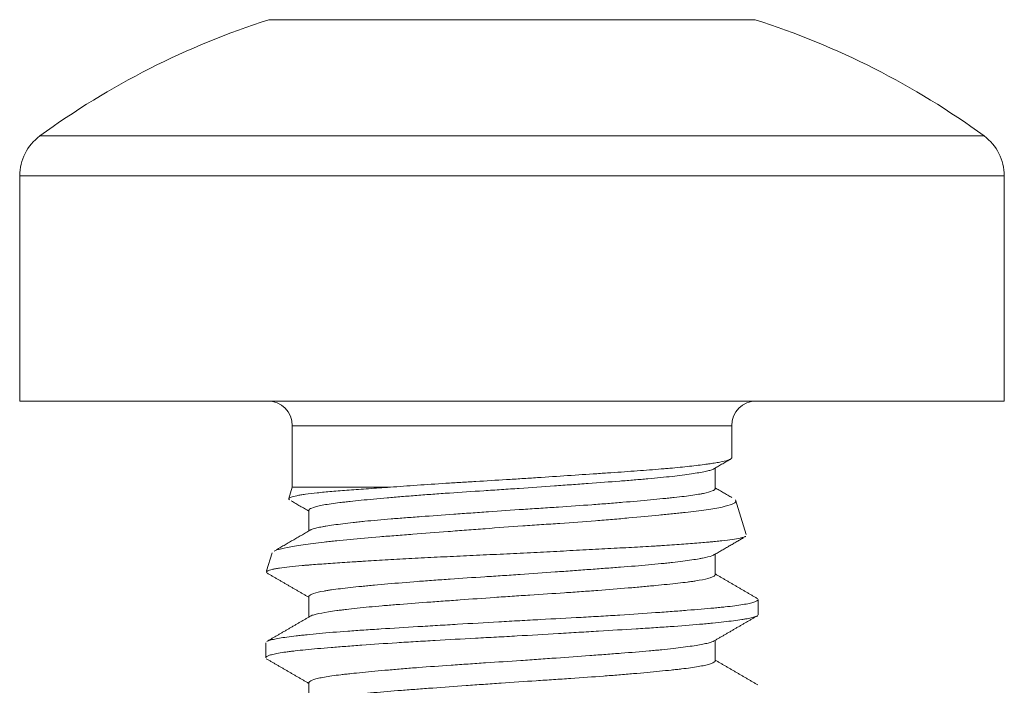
# Model space of a CAD drawing. Header units: millimetres. Extents: x 28 to 2257, y 19 to 785.
# Tile 52 of 55: x 1653.35 to 1661.35, y 393.9 to 399.31. Entities that reach past the tile are written whole.
import ezdxf

# ---------------------------------------------------------------- set-up
doc = ezdxf.new("R2010")
doc.units = ezdxf.units.MM
doc.layers.add('1', color=7, linetype='Continuous', true_color=0xffffff)

msp = doc.modelspace()

# ---------------------------------------------------------------- linework, layer by layer
at = {"layer": '1', "color": 155, "linetype": 'Continuous', "lineweight": 18}
for p, q in [((1655.3782, 399.3075), (1655.6428, 399.3075)), ((1657.3532, 399.3075), (1655.6428, 399.3075)), ((1659.0636, 399.3075), (1657.3532, 399.3075)), ((1659.0636, 399.3075), (1659.3282, 399.3075)), ((1653.5171, 398.3621), (1661.1893, 398.3621)), ((1653.3532, 398.0392), (1661.3532, 398.0392)), ((1653.3532, 398.0392), (1653.3532, 396.2075)), ((1661.3532, 396.2075), (1661.3532, 398.0392)), ((1661.3532, 396.2075), (1653.3532, 396.2075)), ((1655.5679, 396.0075), (1655.5679, 395.5075)), ((1659.1384, 396.0075), (1655.5679, 396.0075)), ((1659.1384, 395.7474), (1659.1384, 396.0075)), ((1659.0032, 395.4959), (1659.0032, 395.6626)), ((1655.5679, 395.5075), (1655.5397, 395.4155)), ((1655.5679, 395.5075), (1656.3649, 395.5075)), ((1659.2565, 395.1228), (1659.1704, 395.4034)), ((1655.7032, 395.3192), (1655.7032, 395.1522)), ((1655.4041, 394.9734), (1655.3591, 394.8268)), ((1659.0032, 394.7956), (1659.0032, 394.9626)), ((1655.7032, 394.6193), (1655.7032, 394.4522)), ((1659.3532, 394.471), (1659.3532, 394.5937)), ((1655.3532, 394.2434), (1655.3532, 394.1213)), ((1659.0032, 394.0961), (1659.0032, 394.2626)), ((1655.7032, 393.9189), (1655.7032, 393.7522))]:
    msp.add_line(p, q, dxfattribs=at)
for centre, radius, start, end in [((1657.3532, 393.1148), 6.5, 107.68876, 126.16864), ((1657.3532, 393.1148), 6.5, 53.83136, 72.31124), ((1653.7532, 398.0392), 0.4, 126.16864, 180), ((1660.9532, 398.0392), 0.4, 0, 53.83136), ((1655.3679, 396.0075), 0.2, 0, 90), ((1659.3384, 396.0075), 0.2, 90, 180)]:
    msp.add_arc(centre, radius, start, end, dxfattribs=at)
for points, knots in [([(1659.1384, 395.7469), (1659.1384, 395.745), (1659.1377, 395.7431), (1659.134, 395.7387), (1659.1304, 395.7362), (1659.1228, 395.7324), (1659.1199, 395.7312), (1659.1133, 395.7287), (1659.1097, 395.7274), (1659.0897, 395.7212), (1659.0682, 395.7162), (1659.0275, 395.7086), (1659.0051, 395.7048), (1658.9795, 395.7008), (1658.9617, 395.6982), (1658.9525, 395.6969), (1658.9045, 395.6902), (1658.8181, 395.6794), (1658.7132, 395.6686), (1658.6416, 395.662), (1658.627, 395.6607), (1658.5972, 395.658), (1658.5819, 395.6567), (1658.5356, 395.6528), (1658.5039, 395.6503), (1658.4064, 395.6428), (1658.338, 395.6378), (1658.2306, 395.6303), (1658.194, 395.6277), (1658.1191, 395.6226), (1658.0807, 395.62), (1657.9645, 395.6121), (1657.8065, 395.6015), (1657.6427, 395.5906), (1657.5384, 395.5838), (1657.5174, 395.5824), (1657.4754, 395.5797), (1657.4545, 395.5783), (1657.3917, 395.5743), (1657.3499, 395.5717), (1657.225, 395.564), (1657.1422, 395.559), (1657.0187, 395.5515), (1656.9776, 395.549), (1656.9162, 395.5453), (1656.8958, 395.544), (1656.8553, 395.5415), (1656.8352, 395.5402), (1656.7354, 395.5339), (1656.658, 395.5287), (1656.5079, 395.5183), (1656.4352, 395.5129), (1656.3649, 395.5075)], [0, 0, 0, 0, 0.023374, 0.023374, 0.055928, 0.055928, 0.072205, 0.072205, 0.088482, 0.088482, 0.153591, 0.153591, 0.186145, 0.202422, 0.202422, 0.218699, 0.218699, 0.283808, 0.348916, 0.348916, 0.365193, 0.365193, 0.38147, 0.38147, 0.414024, 0.414024, 0.479133, 0.479133, 0.511687, 0.511687, 0.544241, 0.544241, 0.60935, 0.674458, 0.674458, 0.690735, 0.690735, 0.707012, 0.707012, 0.739566, 0.739566, 0.804675, 0.804675, 0.837229, 0.837229, 0.853506, 0.853506, 0.869783, 0.869783, 0.934892, 0.934892, 1, 1, 1, 1]), ([(1658.9924, 395.6563), (1658.9908, 395.6554), (1658.9891, 395.6545), (1658.9838, 395.6521), (1658.98, 395.6505), (1658.9712, 395.6474), (1658.9662, 395.6458), (1658.9499, 395.6411), (1658.9371, 395.638), (1658.8928, 395.6286), (1658.8555, 395.6222), (1658.7878, 395.6122), (1658.7631, 395.6089), (1658.7107, 395.6022), (1658.6829, 395.5988), (1658.5947, 395.5888), (1658.5296, 395.5822), (1658.4401, 395.5742), (1658.4218, 395.5726), (1658.3845, 395.5695), (1658.3655, 395.5679), (1658.308, 395.5632), (1658.2685, 395.5601), (1658.147, 395.5507), (1658.0619, 395.5444), (1657.9501, 395.5363), (1657.9274, 395.5346), (1657.8819, 395.5313), (1657.8591, 395.5296), (1657.7902, 395.5247), (1657.7439, 395.5213), (1657.6039, 395.5113), (1657.5089, 395.5045), (1657.3882, 395.4962), (1657.364, 395.4945), (1657.3158, 395.4913), (1657.2918, 395.4897), (1657.2199, 395.4849), (1657.1723, 395.4818), (1657.0305, 395.4725), (1656.9371, 395.4664), (1656.7989, 395.4568), (1656.7538, 395.4536), (1656.6656, 395.4472), (1656.5793, 395.4407), (1656.4763, 395.4324), (1656.4167, 395.4274), (1656.3774, 395.424), (1656.358, 395.4223), (1656.2627, 395.4138), (1656.1926, 395.4073), (1656.0966, 395.3978), (1656.0509, 395.3931), (1656.0086, 395.3884), (1655.9812, 395.3852), (1655.9679, 395.3837), (1655.9038, 395.3758), (1655.8603, 395.3695), (1655.8064, 395.3598), (1655.7823, 395.3549), (1655.7626, 395.3498), (1655.7504, 395.3465), (1655.7448, 395.3448), (1655.7196, 395.3363), (1655.7078, 395.3296), (1655.7035, 395.3215), (1655.7031, 395.3199), (1655.7032, 395.3184)], [0, 0, 0, 0, 0.008287, 0.008287, 0.022675, 0.022675, 0.037063, 0.037063, 0.065838, 0.065838, 0.123389, 0.123389, 0.152164, 0.152164, 0.180939, 0.180939, 0.23849, 0.23849, 0.252878, 0.252878, 0.267265, 0.267265, 0.296041, 0.296041, 0.353591, 0.353591, 0.367979, 0.367979, 0.382366, 0.382366, 0.411142, 0.411142, 0.468692, 0.468692, 0.48308, 0.48308, 0.497468, 0.497468, 0.526243, 0.526243, 0.583794, 0.583794, 0.612569, 0.612569, 0.641344, 0.67012, 0.684507, 0.684507, 0.698895, 0.698895, 0.756446, 0.756446, 0.785221, 0.799609, 0.799609, 0.813996, 0.813996, 0.871547, 0.871547, 0.900322, 0.91471, 0.91471, 0.929098, 0.929098, 0.986648, 0.986648, 1, 1, 1, 1]), ([(1656.3649, 395.5075), (1656.303, 395.5034), (1656.2441, 395.4994), (1656.1323, 395.4915), (1656.0794, 395.4876), (1656.0046, 395.4819), (1655.9804, 395.4801), (1655.9335, 395.4763), (1655.9108, 395.4745), (1655.8457, 395.4689), (1655.767, 395.4616), (1655.7035, 395.454), (1655.6618, 395.4482), (1655.6489, 395.4463), (1655.625, 395.4423), (1655.6142, 395.4404), (1655.585, 395.4344), (1655.5547, 395.4264), (1655.5417, 395.4186), (1655.5386, 395.4128), (1655.5387, 395.4109), (1655.5409, 395.4073), (1655.543, 395.4056), (1655.5459, 395.4039)], [0, 0, 0, 0, 0.11162, 0.11162, 0.223239, 0.223239, 0.279049, 0.279049, 0.334859, 0.334859, 0.446478, 0.558098, 0.558098, 0.613908, 0.613908, 0.669718, 0.669718, 0.781337, 0.892957, 0.892957, 0.948767, 0.948767, 1, 1, 1, 1]), ([(1655.7148, 395.1591), (1655.7226, 395.1634), (1655.7343, 395.1676), (1655.761, 395.1749), (1655.7808, 395.1796), (1655.8051, 395.1843), (1655.8224, 395.1875), (1655.8316, 395.1892), (1655.8797, 395.1973), (1655.9254, 395.2038), (1656.0042, 395.2138), (1656.0462, 395.2188), (1656.0921, 395.2238), (1656.1237, 395.2271), (1656.1399, 395.2288), (1656.2225, 395.237), (1656.2939, 395.2432), (1656.4085, 395.2525), (1656.4677, 395.2571), (1656.5298, 395.2619), (1656.5719, 395.265), (1656.5932, 395.2666), (1656.7004, 395.2746), (1656.7889, 395.281), (1656.9256, 395.2909), (1656.9718, 395.2943), (1657.0656, 395.301), (1657.1134, 395.3044), (1657.2561, 395.3145), (1657.3512, 395.321), (1657.4937, 395.3305), (1657.5412, 395.3336), (1657.6124, 395.3382), (1657.6362, 395.3398), (1657.6835, 395.3429), (1657.707, 395.3445), (1657.8235, 395.3522), (1657.9138, 395.3584), (1658.0452, 395.3681), (1658.0883, 395.3713), (1658.1518, 395.3763), (1658.1728, 395.3779), (1658.2142, 395.3813), (1658.2345, 395.3829), (1658.3346, 395.3913), (1658.4094, 395.398), (1658.5139, 395.4078), (1658.5474, 395.411), (1658.5957, 395.4158), (1658.6114, 395.4173), (1658.642, 395.4205), (1658.6568, 395.422), (1658.7286, 395.4298), (1658.779, 395.436), (1658.8441, 395.4455), (1658.864, 395.4487), (1658.8912, 395.4536), (1658.8998, 395.4552), (1658.9158, 395.4585), (1658.9233, 395.4601), (1658.9584, 395.4684), (1658.9784, 395.4751), (1658.9932, 395.4835), (1658.9957, 395.4851), (1658.9996, 395.4885), (1659.0011, 395.4901), (1659.0027, 395.493), (1659.0031, 395.4943), (1659.0032, 395.4955)], [0, 0, 0, 0, 0.039595, 0.039595, 0.06837, 0.082758, 0.082758, 0.097145, 0.097145, 0.154696, 0.154696, 0.183471, 0.197859, 0.197859, 0.212247, 0.212247, 0.269797, 0.269797, 0.298573, 0.31296, 0.31296, 0.327348, 0.327348, 0.384899, 0.384899, 0.413674, 0.413674, 0.442449, 0.442449, 0.5, 0.5, 0.528775, 0.528775, 0.543163, 0.543163, 0.557551, 0.557551, 0.615101, 0.615101, 0.643877, 0.643877, 0.658264, 0.658264, 0.672652, 0.672652, 0.730203, 0.730203, 0.758978, 0.758978, 0.773366, 0.773366, 0.787753, 0.787753, 0.845304, 0.845304, 0.874079, 0.874079, 0.888467, 0.888467, 0.902855, 0.902855, 0.960405, 0.960405, 0.974793, 0.974793, 0.98918, 0.98918, 1, 1, 1, 1]), ([(1655.4209, 394.9883), (1655.4268, 394.9912), (1655.4342, 394.9942), (1655.4633, 395.0038), (1655.4913, 395.0106), (1655.5455, 395.0211), (1655.5653, 395.0247), (1655.6086, 395.0318), (1655.6319, 395.0354), (1655.7072, 395.0463), (1655.7642, 395.0537), (1655.8442, 395.0631), (1655.8607, 395.065), (1655.8944, 395.0687), (1655.9116, 395.0706), (1655.964, 395.0761), (1656.0003, 395.0797), (1656.1131, 395.0903), (1656.1933, 395.0972), (1656.3002, 395.1058), (1656.3219, 395.1076), (1656.366, 395.1111), (1656.3884, 395.1128), (1656.4558, 395.1181), (1656.5015, 395.1216), (1656.6406, 395.1324), (1656.7362, 395.1397), (1656.8593, 395.149), (1656.8841, 395.1509), (1656.934, 395.1547), (1656.9593, 395.1567), (1657.035, 395.1624), (1657.0855, 395.1663), (1657.2372, 395.1777), (1657.3385, 395.1851), (1657.4906, 395.1958), (1657.5413, 395.1994), (1657.6175, 395.2047), (1657.6428, 395.2065), (1657.693, 395.21), (1657.7179, 395.2117), (1657.8416, 395.2205), (1657.938, 395.2275), (1658.0786, 395.2384), (1658.1248, 395.2421), (1658.193, 395.2477), (1658.2157, 395.2496), (1658.2601, 395.2534), (1658.2821, 395.2553), (1658.39, 395.2649), (1658.4712, 395.2726), (1658.5853, 395.284), (1658.622, 395.2878), (1658.6752, 395.2935), (1658.6927, 395.2953), (1658.7267, 395.299), (1658.7433, 395.3009), (1658.8238, 395.3099), (1658.8812, 395.317), (1658.9567, 395.3278), (1658.9801, 395.3314), (1659.0232, 395.3388), (1659.043, 395.3426), (1659.0958, 395.354), (1659.1226, 395.3617), (1659.1505, 395.3735), (1659.1577, 395.3774), (1659.1655, 395.3833), (1659.1675, 395.3853), (1659.1706, 395.3892), (1659.1715, 395.3912), (1659.1724, 395.395), (1659.1724, 395.3968), (1659.1718, 395.3986)], [0, 0, 0, 0, 0.023504, 0.023504, 0.077045, 0.077045, 0.103815, 0.103815, 0.130585, 0.130585, 0.184125, 0.184125, 0.19751, 0.19751, 0.210895, 0.210895, 0.237666, 0.237666, 0.291206, 0.291206, 0.304591, 0.304591, 0.317976, 0.317976, 0.344746, 0.344746, 0.398287, 0.398287, 0.411672, 0.411672, 0.425057, 0.425057, 0.451827, 0.451827, 0.505367, 0.505367, 0.532138, 0.532138, 0.545523, 0.545523, 0.558908, 0.558908, 0.612448, 0.612448, 0.639218, 0.639218, 0.652603, 0.652603, 0.665988, 0.665988, 0.719529, 0.719529, 0.746299, 0.746299, 0.759684, 0.759684, 0.773069, 0.773069, 0.82661, 0.82661, 0.85338, 0.85338, 0.88015, 0.88015, 0.93369, 0.93369, 0.96046, 0.96046, 0.973846, 0.973846, 0.987231, 0.987231, 1, 1, 1, 1]), ([(1659.2521, 395.1071), (1659.2501, 395.106), (1659.2478, 395.1049), (1659.2407, 395.1021), (1659.2326, 395.0995), (1659.2222, 395.0969), (1659.2147, 395.0952), (1659.2106, 395.0943), (1659.1893, 395.09), (1659.1683, 395.0865), (1659.1187, 395.0794), (1659.0901, 395.0758), (1659.0415, 395.0704), (1659.0158, 395.0676), (1658.9879, 395.0648), (1658.9688, 395.0629), (1658.959, 395.062), (1658.9091, 395.0573), (1658.866, 395.0535), (1658.7737, 395.0462), (1658.7245, 395.0426), (1658.6461, 395.0373), (1658.6057, 395.0347), (1658.5635, 395.0321), (1658.535, 395.0304), (1658.5206, 395.0295), (1658.4478, 395.0252), (1658.3273, 395.0184), (1658.1989, 395.0115), (1658.0997, 395.0062), (1658.0661, 395.0044), (1657.998, 395.0008), (1657.9633, 394.9989), (1657.8589, 394.9934), (1657.7182, 394.986), (1657.5747, 394.9786), (1657.4661, 394.9731), (1657.4297, 394.9713), (1657.3566, 394.9677), (1657.3198, 394.9659), (1657.2099, 394.9607), (1657.0647, 394.9539), (1656.9222, 394.9473), (1656.8164, 394.9422), (1656.7812, 394.9405), (1656.7114, 394.9371), (1656.6765, 394.9354), (1656.5735, 394.9301), (1656.44, 394.9231), (1656.3143, 394.9159), (1656.223, 394.9104), (1656.178, 394.9077), (1656.1342, 394.9049), (1656.1052, 394.9031), (1656.0908, 394.9022), (1656.0201, 394.8976), (1655.9666, 394.8941), (1655.8656, 394.8872), (1655.8181, 394.8839), (1655.7513, 394.8789), (1655.719, 394.8764), (1655.6884, 394.8739), (1655.6684, 394.8722), (1655.6586, 394.8713), (1655.6107, 394.8671), (1655.5417, 394.8603), (1655.4874, 394.8534), (1655.4521, 394.848), (1655.4358, 394.8453), (1655.4216, 394.8426), (1655.4126, 394.8408), (1655.4084, 394.8399), (1655.3883, 394.8353), (1655.3764, 394.8317), (1655.3615, 394.8249), (1655.3576, 394.8218), (1655.3567, 394.8188)], [0, 0, 0, 0, 0.011695, 0.011695, 0.030085, 0.039279, 0.039279, 0.048474, 0.048474, 0.085252, 0.085252, 0.12203, 0.12203, 0.140419, 0.149614, 0.149614, 0.158808, 0.158808, 0.195587, 0.195587, 0.232365, 0.232365, 0.250754, 0.259949, 0.259949, 0.269143, 0.269143, 0.305921, 0.3427, 0.3427, 0.361089, 0.361089, 0.379478, 0.379478, 0.416256, 0.453034, 0.453034, 0.471423, 0.471423, 0.489812, 0.489812, 0.526591, 0.563369, 0.563369, 0.581758, 0.581758, 0.600147, 0.600147, 0.636925, 0.673704, 0.673704, 0.692093, 0.701287, 0.701287, 0.710482, 0.710482, 0.74726, 0.74726, 0.784038, 0.784038, 0.802427, 0.811622, 0.811622, 0.820816, 0.820816, 0.857595, 0.894373, 0.894373, 0.912762, 0.921957, 0.921957, 0.931151, 0.931151, 0.967929, 0.967929, 1, 1, 1, 1]), ([(1658.9931, 394.9567), (1658.9916, 394.9558), (1658.9899, 394.9549), (1658.9751, 394.9478), (1658.954, 394.9417), (1658.9173, 394.9338), (1658.9094, 394.9322), (1658.8927, 394.929), (1658.8838, 394.9273), (1658.8559, 394.9225), (1658.8355, 394.9193), (1658.7688, 394.9094), (1658.7171, 394.9027), (1658.6432, 394.8943), (1658.628, 394.8926), (1658.5968, 394.8893), (1658.5809, 394.8876), (1658.5321, 394.8827), (1658.4981, 394.8794), (1658.3921, 394.8699), (1658.3159, 394.8638), (1658.2136, 394.8559), (1658.1929, 394.8543), (1658.1511, 394.8511), (1658.13, 394.8495), (1658.0661, 394.8448), (1657.9793, 394.8384), (1657.8669, 394.8302), (1657.7977, 394.8252), (1657.7512, 394.8218), (1657.7277, 394.8201), (1657.6095, 394.8117), (1657.5145, 394.8049), (1657.3714, 394.795), (1657.3236, 394.7918), (1657.2518, 394.787), (1657.2278, 394.7855), (1657.1797, 394.7823), (1657.1556, 394.7807), (1657.036, 394.7729), (1656.9427, 394.7667), (1656.8062, 394.7573), (1656.7388, 394.7526), (1656.6728, 394.7477), (1656.6291, 394.7444), (1656.6074, 394.7427), (1656.5007, 394.7345), (1656.4203, 394.7278), (1656.3069, 394.7178), (1656.252, 394.7128), (1656.1999, 394.7078), (1656.1658, 394.7046), (1656.1491, 394.7029), (1656.0681, 394.695), (1656.0102, 394.6888), (1655.9335, 394.6795), (1655.9096, 394.6763), (1655.8765, 394.6715), (1655.8658, 394.6699), (1655.8455, 394.6667), (1655.8359, 394.6651), (1655.7902, 394.6569), (1655.7618, 394.6503), (1655.7312, 394.6402), (1655.7229, 394.6369), (1655.7137, 394.6318), (1655.7111, 394.6301), (1655.707, 394.6267), (1655.7055, 394.6251), (1655.7036, 394.6219), (1655.7032, 394.6203), (1655.7032, 394.6188)], [0, 0, 0, 0, 0.008287, 0.008287, 0.065838, 0.065838, 0.080226, 0.080226, 0.094613, 0.094613, 0.123389, 0.123389, 0.180939, 0.180939, 0.195327, 0.195327, 0.209715, 0.209715, 0.23849, 0.23849, 0.296041, 0.296041, 0.310428, 0.310428, 0.324816, 0.324816, 0.353591, 0.382366, 0.396754, 0.396754, 0.411142, 0.411142, 0.468692, 0.468692, 0.497468, 0.497468, 0.511855, 0.511855, 0.526243, 0.526243, 0.583794, 0.583794, 0.612569, 0.626957, 0.626957, 0.641344, 0.641344, 0.698895, 0.698895, 0.72767, 0.742058, 0.742058, 0.756446, 0.756446, 0.813996, 0.813996, 0.842772, 0.842772, 0.857159, 0.857159, 0.871547, 0.871547, 0.929098, 0.929098, 0.957873, 0.957873, 0.972261, 0.972261, 0.986648, 0.986648, 1, 1, 1, 1]), ([(1655.7155, 394.4594), (1655.7195, 394.4616), (1655.7282, 394.4653), (1655.7398, 394.469), (1655.7505, 394.4721), (1655.7565, 394.4737), (1655.7885, 394.4815), (1655.8218, 394.4878), (1655.883, 394.4975), (1655.9164, 394.5024), (1655.954, 394.5074), (1655.9801, 394.5108), (1655.9937, 394.5124), (1656.0631, 394.5208), (1656.1248, 394.5275), (1656.2262, 394.5371), (1656.2791, 394.5419), (1656.3354, 394.5466), (1656.3738, 394.5497), (1656.3933, 394.5513), (1656.4918, 394.5591), (1656.5745, 394.5653), (1656.704, 394.5748), (1656.7481, 394.578), (1656.8382, 394.5846), (1656.8844, 394.588), (1657.0233, 394.598), (1657.117, 394.6047), (1657.2592, 394.6147), (1657.3069, 394.618), (1657.3788, 394.6228), (1657.403, 394.6244), (1657.451, 394.6276), (1657.475, 394.6292), (1657.5942, 394.637), (1657.6878, 394.6431), (1657.8258, 394.6524), (1657.8714, 394.6556), (1657.9391, 394.6604), (1657.9616, 394.662), (1658.006, 394.6652), (1658.028, 394.6668), (1658.1363, 394.6749), (1658.2187, 394.6815), (1658.3359, 394.6915), (1658.3739, 394.6948), (1658.4293, 394.6999), (1658.4474, 394.7015), (1658.4829, 394.7048), (1658.5002, 394.7065), (1658.5848, 394.7146), (1658.6462, 394.7207), (1658.7287, 394.73), (1658.7546, 394.7331), (1658.7909, 394.7379), (1658.8026, 394.7395), (1658.8249, 394.7426), (1658.8356, 394.7442), (1658.8864, 394.7522), (1658.9194, 394.7587), (1658.9572, 394.7686), (1658.9678, 394.772), (1658.9851, 394.7788), (1658.9916, 394.7822), (1659.0007, 394.789), (1659.0031, 394.7925), (1659.0032, 394.7959)], [0, 0, 0, 0, 0.020028, 0.034415, 0.034415, 0.048803, 0.048803, 0.106354, 0.106354, 0.135129, 0.149517, 0.149517, 0.163904, 0.163904, 0.221455, 0.221455, 0.25023, 0.264618, 0.264618, 0.279006, 0.279006, 0.336556, 0.336556, 0.365331, 0.365331, 0.394107, 0.394107, 0.451657, 0.451657, 0.480433, 0.480433, 0.49482, 0.49482, 0.509208, 0.509208, 0.566759, 0.566759, 0.595534, 0.595534, 0.609922, 0.609922, 0.624309, 0.624309, 0.68186, 0.68186, 0.710635, 0.710635, 0.725023, 0.725023, 0.739411, 0.739411, 0.796961, 0.796961, 0.825737, 0.825737, 0.840124, 0.840124, 0.854512, 0.854512, 0.912063, 0.912063, 0.940838, 0.940838, 0.969613, 0.969613, 1, 1, 1, 1]), ([(1655.3643, 394.2555), (1655.3683, 394.2576), (1655.3736, 394.2596), (1655.3846, 394.2632), (1655.3898, 394.2647), (1655.4014, 394.2677), (1655.4206, 394.2722), (1655.4448, 394.2767), (1655.4999, 394.2859), (1655.5454, 394.2921), (1655.6137, 394.3002), (1655.6279, 394.3019), (1655.6573, 394.3051), (1655.7028, 394.3101), (1655.7525, 394.315), (1655.8572, 394.3247), (1655.9343, 394.3311), (1656.04, 394.3388), (1656.0617, 394.3404), (1656.1055, 394.3434), (1656.1722, 394.348), (1656.2417, 394.3524), (1656.3843, 394.3614), (1656.4842, 394.3675), (1656.6154, 394.3754), (1656.6419, 394.3771), (1656.6952, 394.3803), (1656.7755, 394.3851), (1656.8569, 394.39), (1657.0211, 394.3998), (1657.1325, 394.4064), (1657.2743, 394.4146), (1657.3027, 394.4162), (1657.3594, 394.4194), (1657.4442, 394.4241), (1657.5284, 394.4286), (1657.6956, 394.4376), (1657.8059, 394.4435), (1657.9422, 394.4511), (1657.9694, 394.4526), (1658.0231, 394.4557), (1658.1028, 394.4603), (1658.1801, 394.465), (1658.3314, 394.4745), (1658.428, 394.481), (1658.5433, 394.4892), (1658.5661, 394.4909), (1658.6107, 394.4942), (1658.6762, 394.4991), (1658.7379, 394.5039), (1658.8561, 394.5133), (1658.9282, 394.5192), (1659.0095, 394.5268), (1659.0253, 394.5283), (1659.0557, 394.5313), (1659.0997, 394.5359), (1659.1388, 394.5404), (1659.2105, 394.5497), (1659.2498, 394.5561), (1659.2878, 394.5643), (1659.2948, 394.5659), (1659.3077, 394.5692), (1659.3251, 394.5742), (1659.3372, 394.5791), (1659.3498, 394.5864), (1659.3533, 394.5903), (1659.3532, 394.5941)], [0, 0, 0, 0, 0.019162, 0.019162, 0.033088, 0.033088, 0.047014, 0.074866, 0.074866, 0.13057, 0.13057, 0.144496, 0.144496, 0.158422, 0.186275, 0.186275, 0.241979, 0.241979, 0.255905, 0.255905, 0.269831, 0.297683, 0.297683, 0.353387, 0.353387, 0.367313, 0.367313, 0.381239, 0.409091, 0.409091, 0.464795, 0.464795, 0.478721, 0.478721, 0.492647, 0.520499, 0.520499, 0.576203, 0.576203, 0.590129, 0.590129, 0.604055, 0.631907, 0.631907, 0.687611, 0.687611, 0.701537, 0.701537, 0.715463, 0.743316, 0.743316, 0.79902, 0.79902, 0.812946, 0.812946, 0.826872, 0.854724, 0.854724, 0.910428, 0.910428, 0.924354, 0.924354, 0.93828, 0.966132, 0.966132, 1, 1, 1, 1]), ([(1659.3441, 394.4605), (1659.3377, 394.4569), (1659.3278, 394.4533), (1659.3037, 394.4468), (1659.2904, 394.4438), (1659.267, 394.4393), (1659.2586, 394.4377), (1659.2406, 394.4347), (1659.231, 394.4331), (1659.1801, 394.4253), (1659.131, 394.419), (1659.0452, 394.4093), (1659.0145, 394.406), (1658.9655, 394.4011), (1658.9486, 394.3995), (1658.9138, 394.3962), (1658.8959, 394.3945), (1658.8039, 394.3863), (1658.7239, 394.3801), (1658.5948, 394.371), (1658.5503, 394.368), (1658.4811, 394.3635), (1658.4577, 394.362), (1658.4101, 394.359), (1658.3858, 394.3575), (1658.263, 394.3498), (1658.1612, 394.3437), (1658.0036, 394.3342), (1657.9502, 394.331), (1657.8689, 394.3261), (1657.8415, 394.3245), (1657.7865, 394.3212), (1657.7586, 394.3195), (1657.619, 394.3112), (1657.5071, 394.3046), (1657.3388, 394.2951), (1657.2826, 394.292), (1657.1982, 394.2874), (1657.1701, 394.2859), (1657.1137, 394.2829), (1657.0855, 394.2813), (1656.9449, 394.2738), (1656.8354, 394.2679), (1656.6754, 394.2588), (1656.6228, 394.2557), (1656.545, 394.251), (1656.5192, 394.2494), (1656.4681, 394.2463), (1656.4427, 394.2446), (1656.317, 394.2366), (1656.2224, 394.23), (1656.089, 394.2202), (1656.0459, 394.217), (1655.9835, 394.2122), (1655.9631, 394.2106), (1655.9229, 394.2074), (1655.9032, 394.2058), (1655.8067, 394.1981), (1655.7377, 394.1921), (1655.6459, 394.1831), (1655.6173, 394.1801), (1655.5773, 394.1755), (1655.5645, 394.174), (1655.5398, 394.1709), (1655.528, 394.1693), (1655.4717, 394.1614), (1655.4361, 394.155), (1655.3964, 394.1452), (1655.3855, 394.1419), (1655.3725, 394.137), (1655.3688, 394.1353), (1655.3625, 394.132), (1655.3599, 394.1304), (1655.3547, 394.126), (1655.3531, 394.1233), (1655.3532, 394.1207)], [0, 0, 0, 0, 0.033304, 0.033304, 0.061057, 0.061057, 0.074933, 0.074933, 0.08881, 0.08881, 0.144316, 0.144316, 0.172069, 0.172069, 0.185946, 0.185946, 0.199822, 0.199822, 0.255329, 0.255329, 0.283082, 0.283082, 0.296958, 0.296958, 0.310835, 0.310835, 0.366341, 0.366341, 0.394094, 0.394094, 0.407971, 0.407971, 0.421847, 0.421847, 0.477353, 0.477353, 0.505107, 0.505107, 0.518983, 0.518983, 0.53286, 0.53286, 0.588366, 0.588366, 0.616119, 0.616119, 0.629996, 0.629996, 0.643872, 0.643872, 0.699378, 0.699378, 0.727131, 0.727131, 0.741008, 0.741008, 0.754885, 0.754885, 0.810391, 0.810391, 0.838144, 0.838144, 0.85202, 0.85202, 0.865897, 0.865897, 0.921403, 0.921403, 0.949156, 0.949156, 0.963033, 0.963033, 0.976909, 0.976909, 1, 1, 1, 1]), ([(1658.9929, 394.2566), (1658.9917, 394.2559), (1658.9904, 394.2552), (1658.9858, 394.2529), (1658.9821, 394.2514), (1658.9737, 394.2482), (1658.969, 394.2467), (1658.9534, 394.242), (1658.9286, 394.2358), (1658.8959, 394.2295), (1658.8592, 394.2231), (1658.8389, 394.2198), (1658.7718, 394.2098), (1658.7202, 394.2031), (1658.6331, 394.1931), (1658.587, 394.1881), (1658.5372, 394.1832), (1658.5031, 394.1799), (1658.4856, 394.1783), (1658.3965, 394.1703), (1658.3205, 394.1641), (1658.1997, 394.1548), (1658.1376, 394.1501), (1658.0728, 394.1453), (1658.0291, 394.1421), (1658.0069, 394.1404), (1657.8955, 394.1323), (1657.8043, 394.1257), (1657.6644, 394.1156), (1657.5938, 394.1105), (1657.5219, 394.1055), (1657.4737, 394.1021), (1657.4496, 394.1004), (1657.3293, 394.0921), (1657.2338, 394.0858), (1657.0917, 394.0765), (1657.0445, 394.0734), (1656.974, 394.0687), (1656.9505, 394.0672), (1656.9037, 394.064), (1656.8806, 394.0624), (1656.7659, 394.0545), (1656.6776, 394.0482), (1656.5503, 394.0383), (1656.5088, 394.035), (1656.4478, 394.03), (1656.4276, 394.0283), (1656.388, 394.0249), (1656.3686, 394.0232), (1656.2733, 394.0148), (1656.2028, 394.0082), (1656.1058, 393.9987), (1656.0748, 393.9955), (1656.0307, 393.9908), (1656.0163, 393.9892), (1655.9886, 393.9861), (1655.9752, 393.9845), (1655.9107, 393.9767), (1655.8665, 393.9704), (1655.8114, 393.9607), (1655.7948, 393.9574), (1655.7729, 393.9524), (1655.7661, 393.9507), (1655.7536, 393.9474), (1655.7479, 393.9457), (1655.7218, 393.9373), (1655.7092, 393.9306), (1655.7036, 393.922), (1655.703, 393.92), (1655.7032, 393.9181)], [0, 0, 0, 0, 0.006434, 0.006434, 0.020795, 0.020795, 0.035156, 0.035156, 0.063879, 0.092601, 0.092601, 0.121324, 0.121324, 0.178768, 0.178768, 0.207491, 0.221852, 0.221852, 0.236213, 0.236213, 0.293658, 0.293658, 0.322381, 0.336742, 0.336742, 0.351103, 0.351103, 0.408548, 0.408548, 0.43727, 0.451631, 0.451631, 0.465993, 0.465993, 0.523437, 0.523437, 0.55216, 0.55216, 0.566521, 0.566521, 0.580882, 0.580882, 0.638327, 0.638327, 0.66705, 0.66705, 0.681411, 0.681411, 0.695772, 0.695772, 0.753217, 0.753217, 0.781939, 0.781939, 0.796301, 0.796301, 0.810662, 0.810662, 0.868107, 0.868107, 0.896829, 0.896829, 0.91119, 0.91119, 0.925551, 0.925551, 0.982996, 0.982996, 1, 1, 1, 1]), ([(1655.7163, 393.7598), (1655.7164, 393.7599), (1655.7165, 393.7599), (1655.7288, 393.7662), (1655.7492, 393.7724), (1655.7915, 393.7817), (1655.8156, 393.7864), (1655.8442, 393.7913), (1655.8643, 393.7946), (1655.8748, 393.7962), (1655.9298, 393.8044), (1655.9805, 393.8111), (1656.0666, 393.821), (1656.1122, 393.826), (1656.1616, 393.831), (1656.1954, 393.8342), (1656.2127, 393.8358), (1656.3006, 393.8438), (1656.3757, 393.85), (1656.4955, 393.8593), (1656.5366, 393.8624), (1656.6212, 393.8687), (1656.6649, 393.8719), (1656.7972, 393.8816), (1656.8876, 393.8882), (1657.0267, 393.8982), (1657.0736, 393.9016), (1657.1448, 393.9066), (1657.1687, 393.9083), (1657.2166, 393.9117), (1657.2405, 393.9134), (1657.36, 393.9216), (1657.4551, 393.9279), (1657.5969, 393.9372), (1657.644, 393.9403), (1657.7145, 393.945), (1657.7381, 393.9465), (1657.7847, 393.9497), (1657.8077, 393.9512), (1657.9222, 393.9591), (1658.0104, 393.9654), (1658.1381, 393.9752), (1658.1798, 393.9785), (1658.2411, 393.9835), (1658.2614, 393.9852), (1658.3011, 393.9885), (1658.3206, 393.9902), (1658.4162, 393.9985), (1658.4872, 394.0051), (1658.5854, 394.0147), (1658.6168, 394.0178), (1658.6616, 394.0226), (1658.6762, 394.0241), (1658.7043, 394.0273), (1658.7178, 394.0288), (1658.7835, 394.0366), (1658.8287, 394.0428), (1658.8857, 394.0525), (1658.9029, 394.0557), (1658.9334, 394.0624), (1658.9466, 394.0657), (1658.9799, 394.0757), (1658.994, 394.0824), (1659.0015, 394.0907), (1659.0024, 394.0923), (1659.003, 394.0945), (1659.0031, 394.0951), (1659.0032, 394.0957)], [0, 0, 0, 0, 0.000461, 0.000461, 0.058118, 0.058118, 0.086946, 0.101361, 0.101361, 0.115775, 0.115775, 0.173432, 0.173432, 0.20226, 0.216674, 0.216674, 0.231089, 0.231089, 0.288745, 0.288745, 0.317574, 0.317574, 0.346402, 0.346402, 0.404059, 0.404059, 0.432887, 0.432887, 0.447302, 0.447302, 0.461716, 0.461716, 0.519373, 0.519373, 0.548201, 0.548201, 0.562615, 0.562615, 0.57703, 0.57703, 0.634686, 0.634686, 0.663515, 0.663515, 0.677929, 0.677929, 0.692343, 0.692343, 0.75, 0.75, 0.778828, 0.778828, 0.793243, 0.793243, 0.807657, 0.807657, 0.865314, 0.865314, 0.894142, 0.894142, 0.92297, 0.92297, 0.980627, 0.980627, 0.995042, 0.995042, 1, 1, 1, 1])]:
    msp.add_open_spline(points, degree=3, knots=knots, dxfattribs=at)
for points, degree in [([(1658.9896, 395.6547), (1659.1236, 395.7325)], 1), ([(1659.14, 395.4229), (1659.0032, 395.5023)], 1), ([(1655.5598, 395.3959), (1655.7032, 395.3126)], 1), ([(1655.72, 395.162), (1655.5797, 395.0804), (1655.4393, 394.999)], 2), ([(1658.9895, 394.9547), (1659.111, 395.0252), (1659.2325, 395.0957)], 2), ([(1655.3568, 394.8137), (1655.53, 394.7132), (1655.7032, 394.6126)], 2), ([(1659.351, 394.6004), (1659.1771, 394.7012), (1659.0032, 394.8023)], 2), ([(1655.7199, 394.4619), (1655.54, 394.3573), (1655.3599, 394.2529)], 2), ([(1658.9895, 394.2546), (1659.1696, 394.3593), (1659.3497, 394.4637)], 2), ([(1655.3568, 394.1136), (1655.53, 394.0132), (1655.7032, 393.9126)], 2), ([(1659.351, 393.9004), (1659.1771, 394.0013), (1659.0032, 394.1023)], 2)]:
    msp.add_open_spline(points, degree=degree, dxfattribs=at)

doc.saveas('drawing.dxf')
